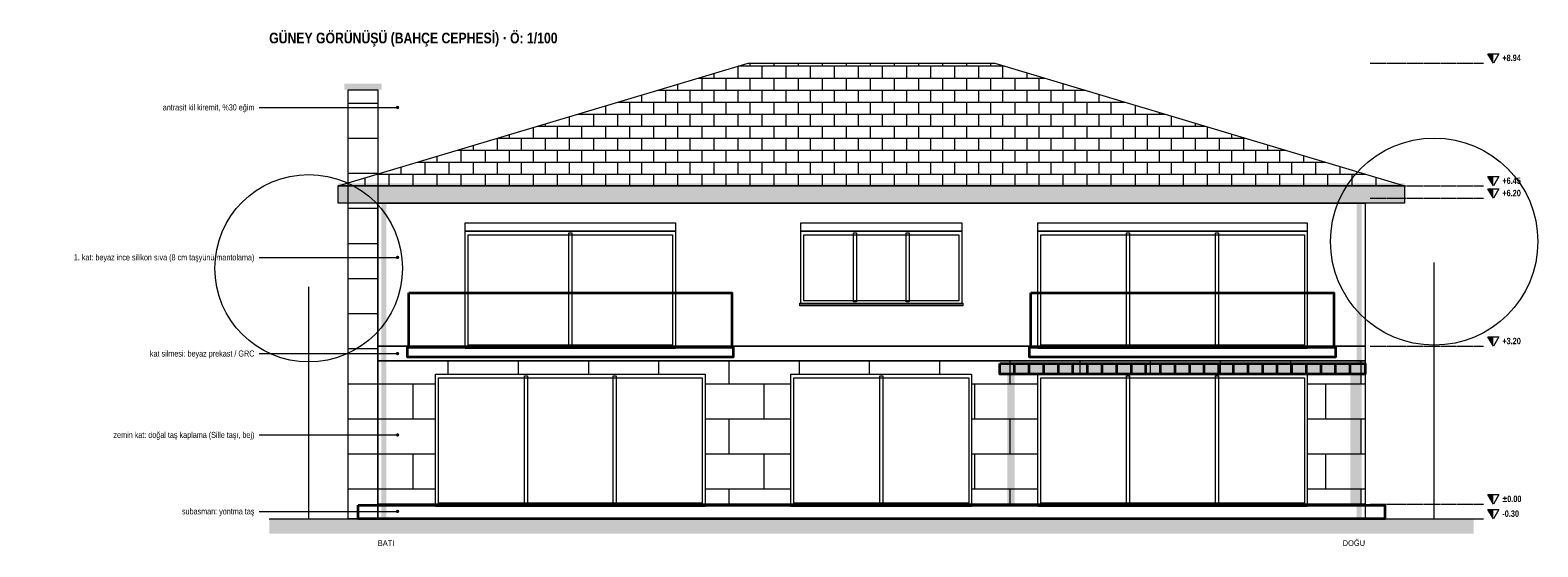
# Model space of a CAD drawing. Header units: centimetres. Extents: x -864 to 7399, y -55958 to -4339.
# Tile 6 of 19: x 4345 to 7399, y -40087 to -39039. Entities that reach past the tile are written whole.
import ezdxf
from ezdxf.enums import TextEntityAlignment as Align

# ---------------------------------------------------------------- set-up
doc = ezdxf.new("R2010")
doc.units = ezdxf.units.CM
doc.header["$LTSCALE"] = 0.25
doc.linetypes.add('ACAD_ISO02W100', pattern=[15, 12, -3])
for name, color, linetype, lineweight in [('M-BACA-TUGLA-1', 116, 'Continuous', 9), ('M-BACA-TUGLA-1-T', 8, 'Continuous', 5), ('M-BITK-AGAC-1', 70, 'Continuous', 9), ('M-CKAP-KIREMIT-1', 66, 'Continuous', 9), ('M-CKAP-KIREMIT-1-T', 8, 'Continuous', 5), ('M-CVRE-ZEMIN', 45, 'Continuous', 18), ('M-CVRE-ZEMIN-T', 8, 'Continuous', 5), ('M-DUVK-DOGALTAS-1', 139, 'Continuous', 5), ('M-DUVK-DOGALTAS-1-T', 8, 'Continuous', 5), ('M-DUVK-PREKAST-1', 127, 'Continuous', 5), ('M-GOST-KESITKOT', 46, 'Continuous', 9), ('M-GOST-YAZI', 2, 'Continuous', 9), ('M-PNKS-ALUMINYUM-1', 171, 'Continuous', 9), ('M-SIVA-1', 52, 'Continuous', 5), ('M-TASI-BETONARME-1', 5, 'Continuous', 35), ('M-TASI-BETONARME-1-T', 250, 'Continuous', 5), ('M-YIBO-SAC-1', 12, 'Continuous', 9)]:
    doc.layers.add(name, color=color, linetype=linetype, lineweight=lineweight)
doc.styles.add('YAZI', font='arialn.ttf')
doc.styles.add('YAZI-KALIN', font='arialnb.ttf')

msp = doc.modelspace()

# ---------------------------------------------------------------- hatches: boundary and pattern name
at = {"layer": 'M-BACA-TUGLA-1-T'}
h = msp.add_hatch(color=256, dxfattribs=at)
h.dxf.hatch_style = 1
h.paths.add_polyline_path([(4981, -39148), (5057, -39148), (5057, -39160), (4981, -39160)])
h = msp.add_hatch(dxfattribs=at)
h.set_pattern_fill('AR-B816', scale=0.35)
h.paths.add_polyline_path([(4989, -39160), (5049, -39160), (5049, -40030), (4989, -40030)])
at = {"layer": 'M-CKAP-KIREMIT-1-T'}
h = msp.add_hatch(dxfattribs=at)
h.set_pattern_fill('AR-B816', scale=0.12)
h.paths.add_polyline_path([(4969, -39355), (5799, -39106), (6299, -39106), (7129, -39355)])
h = msp.add_hatch(color=256, dxfattribs=at)
h.dxf.hatch_style = 1
h.paths.add_polyline_path([(4969, -39350), (7129, -39350), (7129, -39360), (4969, -39360)])
h = msp.add_hatch(color=256, dxfattribs=at)
h.dxf.hatch_style = 1
h.paths.add_polyline_path([(4969, -39355), (7129, -39355), (7129, -39390), (4969, -39390)])
at = {"layer": 'M-CVRE-ZEMIN-T'}
h = msp.add_hatch(dxfattribs=at)
h.set_pattern_fill('EARTH', scale=5)
h.paths.add_polyline_path([(4829, -40030), (7269, -40030), (7269, -40060), (4829, -40060)])
at = {"layer": 'M-DUVK-DOGALTAS-1-T'}
h = msp.add_hatch(dxfattribs=at)
h.set_pattern_fill('AR-B816', scale=0.35)
h.paths.add_polyline_path([(5049, -39710), (7049, -39710), (7049, -39737), (5049, -39737)])
h = msp.add_hatch(dxfattribs=at)
h.set_pattern_fill('AR-B816', scale=0.35)
h.paths.add_polyline_path([(5049, -39737), (5166, -39737), (5166, -40000), (5049, -40000)])
h = msp.add_hatch(dxfattribs=at)
h.set_pattern_fill('AR-B816', scale=0.35)
h.paths.add_polyline_path([(5712, -39737), (5886, -39737), (5886, -40000), (5712, -40000)])
h = msp.add_hatch(dxfattribs=at)
h.set_pattern_fill('AR-B816', scale=0.35)
h.paths.add_polyline_path([(6252, -39737), (6386, -39737), (6386, -40000), (6252, -40000)])
h = msp.add_hatch(dxfattribs=at)
h.set_pattern_fill('AR-B816', scale=0.35)
h.paths.add_polyline_path([(6932, -39737), (7049, -39737), (7049, -40000), (6932, -40000)])
at = {"layer": 'M-GOST-KESITKOT'}
h = msp.add_hatch(color=256, dxfattribs=at)
h.dxf.hatch_style = 1
h.paths.add_polyline_path([(7298, -39087), (7309, -39087), (7309, -39106)])
h = msp.add_hatch(color=256, dxfattribs=at)
h.dxf.hatch_style = 1
h.paths.add_polyline_path([(7298, -39336), (7309, -39336), (7309, -39355)])
h = msp.add_hatch(color=256, dxfattribs=at)
h.dxf.hatch_style = 1
h.paths.add_polyline_path([(7298, -39361), (7309, -39361), (7309, -39380)])
h = msp.add_hatch(color=256, dxfattribs=at)
h.dxf.hatch_style = 1
h.paths.add_polyline_path([(7298, -39661), (7309, -39661), (7309, -39680)])
h = msp.add_hatch(color=256, dxfattribs=at)
h.dxf.hatch_style = 1
h.paths.add_polyline_path([(7298, -39981), (7309, -39981), (7309, -40000)])
h = msp.add_hatch(color=256, dxfattribs=at)
h.dxf.hatch_style = 1
h.paths.add_polyline_path([(7298, -40011), (7309, -40011), (7309, -40030)])
at = {"layer": 'M-GOST-YAZI'}
h = msp.add_hatch(color=256, dxfattribs=at)
h.dxf.hatch_style = 1
edge = h.paths.add_edge_path()
edge.add_arc((5089, -39196), 3.5, 0, 360)
h = msp.add_hatch(color=256, dxfattribs=at)
h.dxf.hatch_style = 1
edge = h.paths.add_edge_path()
edge.add_arc((5089, -39500), 3.5, 0, 360)
h = msp.add_hatch(color=256, dxfattribs=at)
h.dxf.hatch_style = 1
edge = h.paths.add_edge_path()
edge.add_arc((5089, -39695), 3.5, 0, 360)
h = msp.add_hatch(color=256, dxfattribs=at)
h.dxf.hatch_style = 1
edge = h.paths.add_edge_path()
edge.add_arc((5089, -39860), 3.5, 0, 360)
h = msp.add_hatch(color=256, dxfattribs=at)
h.dxf.hatch_style = 1
edge = h.paths.add_edge_path()
edge.add_arc((5089, -40015), 3.5, 0, 360)
at = {"layer": 'M-TASI-BETONARME-1-T'}
h = msp.add_hatch(color=256, dxfattribs=at)
h.dxf.hatch_style = 1
h.paths.add_polyline_path([(6309, -39715), (7049, -39715), (7049, -39737), (6309, -39737)])
h = msp.add_hatch(color=256, dxfattribs=at)
h.dxf.hatch_style = 1
h.paths.add_polyline_path([(6324, -39737), (6339, -39737), (6339, -40002), (6324, -40002)])
h = msp.add_hatch(color=256, dxfattribs=at)
h.dxf.hatch_style = 1
h.paths.add_polyline_path([(7019, -39737), (7034, -39737), (7034, -40002), (7019, -40002)])
at = {"layer": 'M-YIBO-SAC-1'}
h = msp.add_hatch(color=256, dxfattribs=at)
h.dxf.hatch_style = 1
h.paths.add_polyline_path([(5056, -39390), (5066, -39390), (5066, -40030), (5056, -40030)])
h = msp.add_hatch(color=256, dxfattribs=at)
h.dxf.hatch_style = 1
h.paths.add_polyline_path([(7032, -39390), (7042, -39390), (7042, -40030), (7032, -40030)])

# ---------------------------------------------------------------- linework, layer by layer
at = {"layer": 'M-BACA-TUGLA-1'}
msp.add_lwpolyline([(4989, -39160), (5049, -39160), (5049, -40030), (4989, -40030)], close=True, dxfattribs=at)
at = {"layer": 'M-BITK-AGAC-1'}
for p, q in [((7189, -40030), (7189, -39510)), ((4909, -40030), (4909, -39560))]:
    msp.add_line(p, q, dxfattribs=at)
for centre, radius in [((7189, -39468), 210), ((4909, -39522), 190)]:
    msp.add_circle(centre, radius, dxfattribs=at)
at = {"layer": 'M-CKAP-KIREMIT-1'}
for points in [[(4969, -39355), (5799, -39106), (6299, -39106), (7129, -39355)], [(4969, -39355), (7129, -39355), (7129, -39390), (4969, -39390)]]:
    msp.add_lwpolyline(points, close=True, dxfattribs=at)
at = {"layer": 'M-CVRE-ZEMIN'}
msp.add_line((4829, -40030), (7269, -40030), dxfattribs=at)
at = {"layer": 'M-DUVK-DOGALTAS-1'}
for points in [[(5049, -39710), (7049, -39710), (7049, -40000), (5049, -40000)], [(5049, -40000), (7049, -40000), (7049, -40030), (5049, -40030)]]:
    msp.add_lwpolyline(points, close=True, dxfattribs=at)
at = {"layer": 'M-DUVK-PREKAST-1'}
msp.add_lwpolyline([(5049, -39680), (7049, -39680), (7049, -39710), (5049, -39710)], close=True, dxfattribs=at)
at = {"layer": 'M-GOST-KESITKOT', "linetype": 'ACAD_ISO02W100'}
for p, q in [((7059, -39106), (7289, -39106)), ((7059, -39355), (7289, -39355)), ((7059, -39380), (7289, -39380)), ((7059, -39680), (7289, -39680)), ((7059, -40000), (7289, -40000)), ((7059, -40030), (7289, -40030))]:
    msp.add_line(p, q, dxfattribs=at)
at = {"layer": 'M-GOST-KESITKOT'}
for points in [[(7298, -39087), (7320, -39087), (7309, -39106)], [(7298, -39336), (7320, -39336), (7309, -39355)], [(7298, -39361), (7320, -39361), (7309, -39380)], [(7298, -39661), (7320, -39661), (7309, -39680)], [(7298, -39981), (7320, -39981), (7309, -40000)], [(7298, -40011), (7320, -40011), (7309, -40030)]]:
    msp.add_lwpolyline(points, close=True, dxfattribs=at)
at = {"layer": 'M-GOST-YAZI'}
for p, q in [((4809, -39196), (5089, -39196)), ((4809, -39500), (5089, -39500)), ((4809, -39695), (5089, -39695)), ((4809, -39860), (5089, -39860)), ((4809, -40015), (5089, -40015))]:
    msp.add_line(p, q, dxfattribs=at)
at = {"layer": 'M-PNKS-ALUMINYUM-1'}
for points in [[(5226, -39430), (5652, -39430), (5652, -39447), (5226, -39447)], [(5906, -39430), (6232, -39430), (6232, -39447), (5906, -39447)], [(6386, -39430), (6932, -39430), (6932, -39447), (6386, -39447)], [(5226, -39447), (5652, -39447), (5652, -39685), (5226, -39685)], [(5232, -39454), (5646, -39454), (5646, -39678), (5232, -39678)], [(5436, -39450), (5442, -39450), (5442, -39680), (5436, -39680)], [(5906, -39447), (6232, -39447), (6232, -39595), (5906, -39595)], [(5912, -39454), (6226, -39454), (6226, -39588), (5912, -39588)], [(6012.7, -39450), (6018.7, -39450), (6018.7, -39590), (6012.7, -39590)], [(6119.3, -39450), (6125.3, -39450), (6125.3, -39590), (6119.3, -39590)], [(6386, -39447), (6932, -39447), (6932, -39685), (6386, -39685)], [(6392, -39454), (6926, -39454), (6926, -39678), (6392, -39678)], [(6566, -39450), (6572, -39450), (6572, -39680), (6566, -39680)], [(6746, -39450), (6752, -39450), (6752, -39680), (6746, -39680)], [(5904, -39593), (6234, -39593), (6234, -39598), (5904, -39598)], [(5904, -39593), (6234, -39593), (6234, -39598), (5904, -39598)], [(5166, -39737), (5712, -39737), (5712, -40005), (5166, -40005)], [(5172, -39744), (5706, -39744), (5706, -39998), (5172, -39998)], [(5346, -39740), (5352, -39740), (5352, -40000), (5346, -40000)], [(5526, -39740), (5532, -39740), (5532, -40000), (5526, -40000)], [(5886, -39737), (6252, -39737), (6252, -40005), (5886, -40005)], [(5892, -39744), (6246, -39744), (6246, -39998), (5892, -39998)], [(6066, -39740), (6072, -39740), (6072, -40000), (6066, -40000)], [(6386, -39737), (6932, -39737), (6932, -40005), (6386, -40005)], [(6392, -39744), (6926, -39744), (6926, -39998), (6392, -39998)], [(6566, -39740), (6572, -39740), (6572, -40000), (6566, -40000)], [(6746, -39740), (6752, -39740), (6752, -40000), (6746, -40000)]]:
    msp.add_lwpolyline(points, close=True, dxfattribs=at)
at = {"layer": 'M-SIVA-1'}
msp.add_lwpolyline([(5049, -39390), (7049, -39390), (7049, -39680), (5049, -39680)], close=True, dxfattribs=at)
at = {"layer": 'M-TASI-BETONARME-1'}
for p, q in [((6339, -39735), (6339, -39715)), ((6368.6, -39735), (6368.6, -39715)), ((6398.1, -39735), (6398.1, -39715)), ((6427.7, -39735), (6427.7, -39715)), ((6457.3, -39735), (6457.3, -39715)), ((6486.8, -39735), (6486.8, -39715)), ((6516.4, -39735), (6516.4, -39715)), ((6546, -39735), (6546, -39715)), ((6575.5, -39735), (6575.5, -39715)), ((6605.1, -39735), (6605.1, -39715)), ((6634.7, -39735), (6634.7, -39715)), ((6664.2, -39735), (6664.2, -39715)), ((6693.8, -39735), (6693.8, -39715)), ((6723.3, -39735), (6723.3, -39715)), ((6752.9, -39735), (6752.9, -39715)), ((6782.5, -39735), (6782.5, -39715)), ((6812, -39735), (6812, -39715)), ((6841.6, -39735), (6841.6, -39715)), ((6871.2, -39735), (6871.2, -39715)), ((6900.7, -39735), (6900.7, -39715)), ((6930.3, -39735), (6930.3, -39715)), ((6959.9, -39735), (6959.9, -39715)), ((6989.4, -39735), (6989.4, -39715)), ((7019, -39735), (7019, -39715))]:
    msp.add_line(p, q, dxfattribs=at)
for points in [[(5112, -39572), (5766, -39572), (5766, -39682), (5112, -39682)], [(6372, -39572), (6986, -39572), (6986, -39682), (6372, -39682)], [(5109, -39682), (5769, -39682), (5769, -39702), (5109, -39702)], [(6369, -39682), (6989, -39682), (6989, -39702), (6369, -39702)], [(6309, -39715), (7049, -39715), (7049, -39737), (6309, -39737)], [(5009, -40002), (7089, -40002), (7089, -40030), (5009, -40030)]]:
    msp.add_lwpolyline(points, close=True, dxfattribs=at)

# ---------------------------------------------------------------- texts
at = {"layer": 'M-GOST-KESITKOT', "style": 'YAZI-KALIN'}
for s, p in [('+8.94', (7327, -39102)), ('+6.45', (7327, -39351)), ('+6.20', (7327, -39376)), ('+3.20', (7327, -39676)), ('%%p0.00', (7327, -39996)), ('-0.30', (7327, -40026))]:
    msp.add_text(s, height=12.96, dxfattribs=at).set_placement(p)
at = {"layer": 'M-GOST-YAZI'}
for s, height, style, p in [('GÜNEY GÖRÜNÜŞÜ (BAHÇE CEPHESİ) · Ö: 1/100', 21.6, 'YAZI-KALIN', (4829, -39066)), ('BATI', 11.52, 'YAZI', (5049, -40085))]:
    msp.add_text(s, height=height, dxfattribs=dict(at, style=style)).set_placement(p)
at = {"layer": 'M-GOST-YAZI', "style": 'YAZI'}
for s, height, p in [('antrasit kil kiremit, %30 eğim', 12.24, (4799, -39202)), ('1. kat: beyaz ince silikon sıva (8 cm taşyünü mantolama)', 12.24, (4799, -39506)), ('kat silmesi: beyaz prekast / GRC', 12.24, (4799, -39701)), ('zemin kat: doğal taş kaplama (Sille taşı, bej)', 12.24, (4799, -39866)), ('subasman: yontma taş', 12.24, (4799, -40021)), ('DOĞU', 11.52, (7049, -40085))]:
    msp.add_text(s, height=height, dxfattribs=at).set_placement(p, align=Align.RIGHT)

doc.saveas('drawing.dxf')
